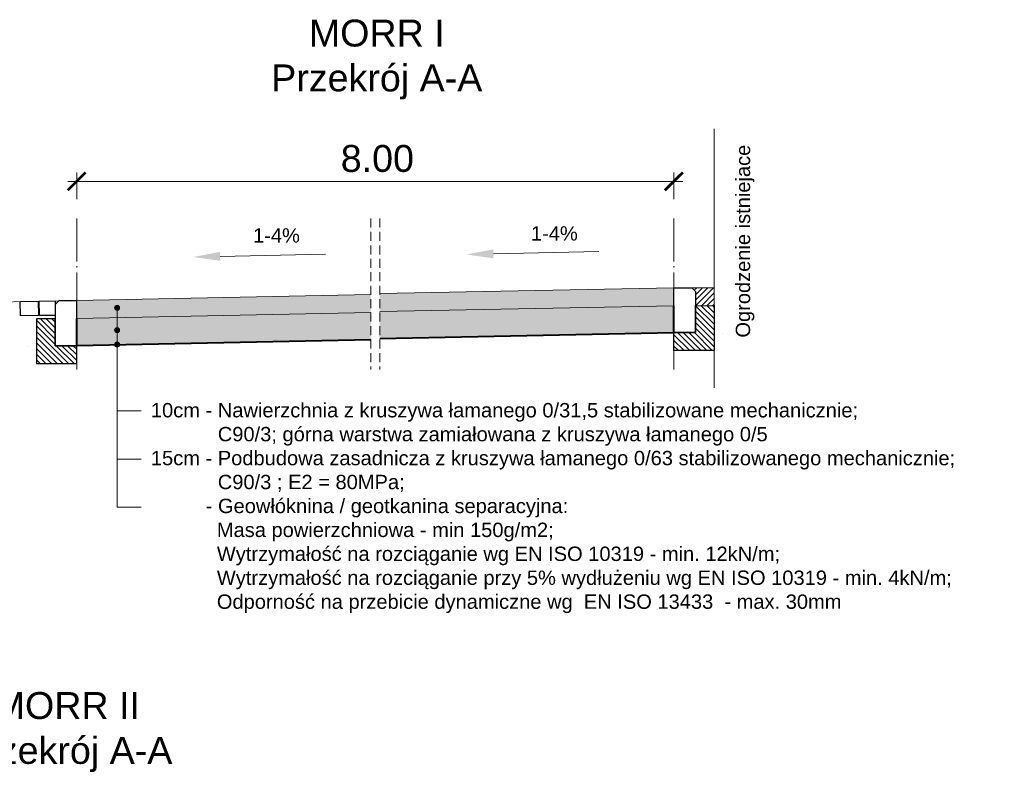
# Model space of a CAD drawing. Header units: millimetres. Extents: x -32728 to 13651, y -21222 to 1549.
# Tile 17 of 19: x 12318 to 12866, y 669 to 1089. Entities that reach past the tile are written whole.
import ezdxf

# ---------------------------------------------------------------- set-up
doc = ezdxf.new("R2010")
doc.units = ezdxf.units.MM
doc.linetypes.add('ACAD_ISO04W100', pattern=[30, 24, -3, 0, -3])
doc.linetypes.add('DASHED', pattern=[0.75, 0.5, -0.25])
for name, color, linetype, lineweight in [('7 przekroj kostka betonowa szara', 252, 'Continuous', 30), ('7 przekroj kraweznik opornik betonowy', 5, 'Continuous', 30), ('7 przekroj lawa betonowa', 250, 'Continuous', 30), ('7 przekroj niweleta', 250, 'Continuous', 9), ('7 przekroj osie', 22, 'ACAD_ISO04W100', 15), ('7 przekroj przerywana1', 250, 'DASHED', 9), ('7 przekroj wymiary', 250, 'Continuous', 9)]:
    doc.layers.add(name, color=color, linetype=linetype, lineweight=lineweight)
doc.styles.add('Arial10', font='arial.ttf', dxfattribs={"height": 10})
doc.styles.add('Arial15', font='arial.ttf', dxfattribs={"height": 15})
doc.styles.add('ARIAL2.5', font='arial.ttf', dxfattribs={"height": 2.5})
doc.dimstyles.new('normalne', dxfattribs={"dimtxt": 15, "dimasz": 10, "dimexe": 5, "dimexo": 0.0625, "dimgap": 5, "dimtad": 1, "dimlfac": 0.01, "dimzin": 0, "dimdsep": 46, "dimtxsty": 'Arial15', "dimblk": 'ARCHTICK', "dimcen": 15, "dimdle": 5, "dimadec": 0, "dimazin": 0, "dimtfac": 1, "dimtofl": 0, "dimtmove": 0, "dimatfit": 3, "dimfxl": 10, "dimfxlon": 1, "dimtolj": 1, "dimtzin": 0, "dimlwd": -1, "dimlwe": 0, "dimarcsym": 0})

# ---------------------------------------------------------------- blocks, each defined once
blk = doc.blocks.new('_ArchTick')
at = {"color": 0, "linetype": 'ByBlock', "const_width": 0.15}
blk.add_lwpolyline([(-0.5, -0.5), (0.5, 0.5)], dxfattribs=at)
blk = doc.blocks.new('*D257')
at = {"layer": '7 przekroj wymiary', "color": 0, "lineweight": 0}
for p, q in [((12349.64, 989.23), (12349.64, 1004.23)), ((12682.16, 989.23), (12682.16, 1004.23))]:
    blk.add_line(p, q, dxfattribs=at)
at = {"layer": '7 przekroj wymiary', "color": 0}
blk.add_line((12687.16, 999.23), (12344.64, 999.23), dxfattribs=at)
at = {"layer": 'Defpoints', "color": 0}
for p in [(12349.64, 999.23), (12349.64, 922.94), (12682.16, 897.65)]:
    blk.add_point(p, dxfattribs=at)
at = {"layer": '7 przekroj wymiary', "color": 0, "xscale": 10, "yscale": 10, "zscale": 10, "rotation": 180}
blk.add_blockref('_ArchTick', (12349.64, 999.23), dxfattribs=at)
at = {"layer": '7 przekroj wymiary', "color": 0, "xscale": 10, "yscale": 10, "zscale": 10}
blk.add_blockref('_ArchTick', (12682.16, 999.23), dxfattribs=at)
at = {"layer": '7 przekroj wymiary', "color": 0, "insert": (12517.05, 1011.89), "char_height": 15, "attachment_point": 5, "style": 'Arial15'}
blk.add_mtext('\\A1;8.00', dxfattribs=at)

msp = doc.modelspace()

# ---------------------------------------------------------------- hatches: boundary and pattern name
at = {"layer": '7 przekroj wymiary'}
h = msp.add_hatch(dxfattribs=at)
h.set_pattern_fill('GRAVEL', color=256, scale=0.2, style=0)
h.set_pattern_definition([(228.0127875, (-5476978.5841, -5764969.5241), (-40.640000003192, -45.719999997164), [0.68344288, -67.660967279]), (184.969741, (-5476979.0413, -5764970.0321), (60.959999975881, 5.080000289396), [1.17280944, -116.108097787]), (132.5104471, (-5476980.2097, -5764970.1337), (50.800000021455, -55.879999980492), [0.82696304, -81.8694455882]), (267.273689, (-5476982.1909, -5764971.4037), (5.0800000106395, 101.599999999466), [1.06800904, -105.7328748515]), (292.83365418, (-5476982.2417, -5764972.4705), (-25.400000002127, 60.959999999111), [1.0472674, -103.6796154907]), (357.273689, (-5476981.8353, -5764973.4357), (-101.599999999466, 5.0800000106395), [1.06800904, -105.7328748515]), (37.69424047, (-5476980.7685, -5764973.4865), (-66.0399999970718, -50.800000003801), [1.41238732, -139.8262306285]), (72.25532837, (-5476979.6509, -5764972.6229), (35.5600000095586, 111.7599999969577), [1.33343904, -132.0105132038]), (121.42956562, (-5476979.2445, -5764971.3529), (-40.640000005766, 66.039999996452), [1.071626, -106.0910913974]), (175.2363583, (-5476979.8033, -5764970.4385), (55.8799999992, -5.080000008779), [1.22342656, -59.9478739]), (222.3974378, (-5476981.0225, -5764970.3369), (-60.9599999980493, -55.880000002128), [1.58215584, -156.6335450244]), (138.81407483, (-5476977.1617, -5764971.4545), (-35.559999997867, 30.480000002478), [0.54000908, -53.4611316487]), (171.4692344, (-5476977.5681, -5764971.0989), (66.040000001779, -10.159999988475), [1.02736396, -101.709277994]), (225, (-5476978.584, -5764970.9465), (-7e-16, -5.08), [0.71841868, -6.465786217]), (203.19859051, (-5476978.9397, -5764970.3369), (25.40000000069, 10.15999999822), [0.38688264, -38.3012447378]), (291.80140949, (-5476979.2953, -5764970.4893), (-5.08000000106, 15.23999999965), [0.54713124, -26.80950598]), (30.96375653, (-5476979.0921, -5764970.9973), (15.24000000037, 10.15999999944), [0.88863932, -28.7325963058]), (161.56505118, (-5476978.3301, -5764970.5401), (10.16000000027, -5.07999999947), [0.64257428, -15.4217962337]), (16.389540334, (-5476982.2417, -5764970.4893), (50.8, 15.24), [0.900176, -89.117653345]), (70.34617594, (-5476981.3781, -5764970.2353), (-20.320000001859, -55.879999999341), [0.75519788, -74.7644313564]), (293.19859051, (-5476978.3301, -5764969.5241), (-10.159999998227, 25.40000000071), [0.7737602, -37.9143671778]), (343.61045967, (-5476978.0253, -5764970.2353), (-50.800000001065, 15.239999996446), [0.900176, -89.117653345]), (339.44395478, (-5476982.2417, -5764973.6389), (-25.4, 10.16), [0.8680704, -42.5354686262]), (294.7751406, (-5476981.4289, -5764973.9437), (-25.400000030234, 55.879999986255), [0.72734424, -72.0071867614]), (66.80140949, (-5476978.2793, -5764974.6041), (10.159999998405, 25.40000000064), [0.7737602, -37.9143671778]), (17.35402464, (-5476977.9745, -5764973.8929), (-66.039999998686, -20.320000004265), [0.85156548, -84.3047519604]), (69.44395478, (-5476980.7685, -5764974.6041), (-10.160000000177, -25.39999999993), [0.4340352, -42.9695038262]), (101.309932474, (-5476978.5841, -5764974.6041), (-5.08, 20.32), [0.2590292, -25.643989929]), (165.963756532, (-5476978.6349, -5764974.3501), (15.24, -5.08), [1.0472674, -19.898109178]), (186.00900596, (-5476979.6509, -5764974.0961), (50.799999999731, 5.080000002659), [0.970534, -96.0827297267]), (303.69006753, (-5476979.0921, -5764971.4545), (-5.0800000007, 10.15999999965), [0.73264776, -17.5835527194]), (353.15722659, (-5476978.6857, -5764972.0641), (86.3600000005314, -10.159999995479), [1.27911352, -126.63201813]), (60.9453959, (-5476977.4157, -5764972.2165), (-20.32000000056, -35.55999999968), [0.52301648, -51.7787846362]), (90, (-5476977.1617, -5764971.7593), (-5.08, 5.08), [0.3048, -4.7752]), (120.25643716, (-5476979.7525, -5764973.9437), (20.319999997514, -35.56000000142), [0.70573392, -69.8678815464]), (48.0127875, (-5476980.1081, -5764973.3341), (40.64000000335, 45.71999999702), [1.36688576, -66.977524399]), (0, (-5476979.1937, -5764972.318), (5.08, 5.08), [1.3208, -3.7592]), (325.3048465, (-5476977.8729, -5764972.3181), (50.800000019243, -35.559999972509), [0.80321912, -79.5186334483]), (254.0546041, (-5476977.2125, -5764972.7753), (-5.079999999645, -20.32000000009), [0.73965816, -36.2433000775]), (207.64597536, (-5476977.4157, -5764973.4865), (-96.5200000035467, -50.7999999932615), [1.2042902, -119.224928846]), (175.42607874, (-5476978.4825, -5764974.0453), (-66.0399999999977, 5.079999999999), [1.27405892, -126.1316929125])])
h.paths.add_polyline_path([(12682.159, 929.932), (12682.159, 939.932), (12518.4, 936.657), (12518.4, 926.657)])
h = msp.add_hatch(dxfattribs=at)
h.set_pattern_fill('ANSI31', color=256, scale=0.7, style=0)
h.set_pattern_definition([(-315, (27671.0827, 4132.7043), (1.57154482, -1.57154482), [])])
h.paths.add_polyline_path([(12692.159, 939.932), (12704.612, 939.932), (12704.612, 929.997), (12695.366, 929.94), (12694.159, 930.031), (12694.159, 937.932)])
h = msp.add_hatch(dxfattribs=at)
h.set_pattern_fill('GRAVEL', color=256, scale=0.2, style=0)
h.set_pattern_definition([(228.0127875, (-5477147.3426, -5764973.3261), (-40.640000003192, -45.719999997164), [0.68344288, -67.660967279]), (184.969741, (-5477147.79979, -5764973.8341), (60.959999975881, 5.080000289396), [1.17280944, -116.108097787]), (132.5104471, (-5477148.9682, -5764973.9357), (50.800000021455, -55.879999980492), [0.82696304, -81.8694455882]), (267.273689, (-5477150.9494, -5764975.2057), (5.0800000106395, 101.599999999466), [1.06800904, -105.7328748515]), (292.83365418, (-5477151.0002, -5764976.2725), (-25.400000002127, 60.959999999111), [1.0472674, -103.6796154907]), (357.273689, (-5477150.5938, -5764977.2377), (-101.599999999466, 5.0800000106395), [1.06800904, -105.7328748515]), (37.69424047, (-5477149.52699, -5764977.28849), (-66.0399999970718, -50.800000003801), [1.41238732, -139.8262306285]), (72.25532837, (-5477148.40939, -5764976.42489), (35.5600000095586, 111.7599999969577), [1.33343904, -132.0105132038]), (121.42956562, (-5477148.003, -5764975.1549), (-40.640000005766, 66.039999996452), [1.071626, -106.0910913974]), (175.2363583, (-5477148.5618, -5764974.2405), (55.8799999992, -5.080000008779), [1.22342656, -59.9478739]), (222.3974378, (-5477149.78099, -5764974.13889), (-60.9599999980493, -55.880000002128), [1.58215584, -156.6335450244]), (138.81407483, (-5477145.9202, -5764975.2565), (-35.559999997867, 30.480000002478), [0.54000908, -53.4611316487]), (171.4692344, (-5477146.3266, -5764974.9009), (66.040000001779, -10.159999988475), [1.02736396, -101.709277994]), (225, (-5477147.3426, -5764974.7485), (-7e-16, -5.08), [0.71841868, -6.465786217]), (203.19859051, (-5477147.6982, -5764974.1389), (25.40000000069, 10.15999999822), [0.38688264, -38.3012447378]), (291.80140949, (-5477148.0538, -5764974.2913), (-5.08000000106, 15.23999999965), [0.54713124, -26.80950598]), (30.96375653, (-5477147.8506, -5764974.7993), (15.24000000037, 10.15999999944), [0.88863932, -28.7325963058]), (161.56505118, (-5477147.0886, -5764974.3421), (10.16000000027, -5.07999999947), [0.64257428, -15.4217962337]), (16.389540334, (-5477151.0002, -5764974.2913), (50.8, 15.24), [0.900176, -89.117653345]), (70.34617594, (-5477150.1366, -5764974.0373), (-20.320000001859, -55.879999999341), [0.75519788, -74.7644313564]), (293.19859051, (-5477147.0886, -5764973.3261), (-10.159999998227, 25.40000000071), [0.7737602, -37.9143671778]), (343.61045967, (-5477146.7838, -5764974.0373), (-50.800000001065, 15.239999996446), [0.900176, -89.117653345]), (339.44395478, (-5477151.0002, -5764977.4409), (-25.4, 10.16), [0.8680704, -42.5354686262]), (294.7751406, (-5477150.1874, -5764977.7457), (-25.400000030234, 55.879999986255), [0.72734424, -72.0071867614]), (66.80140949, (-5477147.0378, -5764978.4061), (10.159999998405, 25.40000000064), [0.7737602, -37.9143671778]), (17.35402464, (-5477146.733, -5764977.6949), (-66.039999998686, -20.320000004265), [0.85156548, -84.3047519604]), (69.44395478, (-5477149.527, -5764978.4061), (-10.160000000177, -25.39999999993), [0.4340352, -42.9695038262]), (101.309932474, (-5477147.3426, -5764978.4061), (-5.08, 20.32), [0.2590292, -25.643989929]), (165.963756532, (-5477147.3934, -5764978.1521), (15.24, -5.08), [1.0472674, -19.898109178]), (186.00900596, (-5477148.4094, -5764977.8981), (50.799999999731, 5.080000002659), [0.970534, -96.0827297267]), (303.69006753, (-5477147.8506, -5764975.2565), (-5.0800000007, 10.15999999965), [0.73264776, -17.5835527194]), (353.15722659, (-5477147.44419, -5764975.8661), (86.3600000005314, -10.159999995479), [1.27911352, -126.63201813]), (60.9453959, (-5477146.1742, -5764976.0185), (-20.32000000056, -35.55999999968), [0.52301648, -51.7787846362]), (90, (-5477145.92, -5764975.5613), (-5.08, 5.08), [0.3048, -4.7752]), (120.25643716, (-5477148.511, -5764977.7457), (20.319999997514, -35.56000000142), [0.70573392, -69.8678815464]), (48.0127875, (-5477148.8666, -5764977.1361), (40.64000000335, 45.71999999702), [1.36688576, -66.977524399]), (0, (-5477147.952, -5764976.12), (5.08, 5.08), [1.3208, -3.7592]), (325.3048465, (-5477146.6314, -5764976.1201), (50.800000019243, -35.559999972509), [0.80321912, -79.5186334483]), (254.0546041, (-5477145.971, -5764976.5773), (-5.079999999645, -20.32000000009), [0.73965816, -36.2433000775]), (207.64597536, (-5477146.17419, -5764977.2885), (-96.5200000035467, -50.7999999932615), [1.2042902, -119.224928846]), (175.42607874, (-5477147.24099, -5764977.8473), (-66.0399999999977, 5.079999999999), [1.27405892, -126.1316929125])])
h.paths.add_polyline_path([(12513.4, 926.13), (12513.4, 936.13), (12349.642, 932.855), (12349.642, 922.855)])
for points in [[(12373.511, 928.775, 1), (12370.711, 928.775, 1)], [(12373.511, 928.775, 1), (12370.711, 928.775, 1)], [(12373.511, 916.293, 1), (12370.711, 916.293, 1)], [(12373.511, 916.293, 1), (12370.711, 916.293, 1)], [(12373.511, 908.278, 1), (12370.711, 908.278, 1)], [(12373.511, 908.278, 1), (12370.711, 908.278, 1)]]:
    msp.add_hatch(color=256, dxfattribs=at).paths.add_polyline_path(points)
h = msp.add_hatch(dxfattribs=at)
h.set_pattern_fill('GRAVEL', color=256, scale=0.4, style=0)
h.set_pattern_definition([(228.0127875, (-5476974.9265, -5764964.4441), (-81.28000000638, -91.43999999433), [1.36688576, -135.321934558]), (184.969741, (-5476975.8409, -5764965.4601), (121.919999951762, 10.160000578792), [2.34561888, -232.216195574]), (132.5104471, (-5476978.1777, -5764965.6633), (101.60000004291, -111.759999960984), [1.65392608, -163.738891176]), (267.273689, (-5476982.1401, -5764968.2033), (10.16000002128, 203.199999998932), [2.13601808, -211.465749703]), (292.83365418, (-5476982.2417, -5764970.3369), (-50.800000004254, 121.919999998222), [2.0945348, -207.359230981]), (357.273689, (-5476981.4289, -5764972.2673), (-203.199999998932, 10.16000002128), [2.13601808, -211.465749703]), (37.69424047, (-5476979.2953, -5764972.3689), (-132.079999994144, -101.600000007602), [2.82477464, -279.652461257]), (72.25532837, (-5476977.0601, -5764970.6417), (71.120000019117, 223.519999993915), [2.66687808, -264.021026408]), (121.42956562, (-5476976.2473, -5764968.1017), (-81.280000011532, 132.079999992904), [2.143252, -212.182182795]), (175.2363583, (-5476977.3649, -5764966.2729), (111.7599999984, -10.16000001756), [2.44685312, -119.8957478]), (222.3974378, (-5476979.8033, -5764966.0697), (-121.919999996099, -111.760000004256), [3.16431168, -313.267090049]), (138.81407483, (-5476972.0817, -5764968.3049), (-71.11999999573, 60.96000000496), [1.08001816, -106.922263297]), (171.4692344, (-5476972.8945, -5764967.5937), (132.08000000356, -20.31999997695), [2.05472792, -203.418555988]), (225, (-5476974.9265, -5764967.289), (-1e-15, -10.16), [1.43683736, -12.931572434]), (203.19859051, (-5476975.6377, -5764966.0697), (50.80000000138, 20.31999999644), [0.77376528, -76.602489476]), (291.80140949, (-5476976.349, -5764966.3745), (-10.16000000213, 30.4799999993), [1.09426248, -53.61901196]), (30.96375653, (-5476975.9425, -5764967.3905), (30.48000000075, 20.3199999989), [1.77727864, -57.465192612]), (161.56505118, (-5476974.4185, -5764966.476), (20.3200000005, -10.1599999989), [1.28514856, -30.843592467]), (16.389540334, (-5476982.2417, -5764966.3745), (101.6, 30.48), [1.800352, -178.23530669]), (70.34617594, (-5476980.5145, -5764965.8665), (-40.64000000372, -111.75999999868), [1.51039576, -149.528862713]), (293.19859051, (-5476974.4185, -5764964.4441), (-20.31999999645, 50.80000000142), [1.5475204, -75.828734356]), (343.61045967, (-5476973.8089, -5764965.8665), (-101.60000000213, 30.47999999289), [1.800352, -178.23530669]), (339.44395478, (-5476982.2417, -5764972.6737), (-50.8, 20.32), [1.7361408, -85.070937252]), (294.7751406, (-5476980.6161, -5764973.2833), (-50.80000006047, 111.75999997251), [1.45468848, -144.014373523]), (66.80140949, (-5476974.3169, -5764974.6041), (20.3199999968, 50.80000000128), [1.5475204, -75.828734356]), (17.35402464, (-5476973.7073, -5764973.1817), (-132.07999999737, -40.64000000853), [1.70313096, -168.609503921]), (69.44395478, (-5476979.2953, -5764974.6041), (-20.32000000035, -50.79999999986), [0.8680704, -85.939007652]), (101.309932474, (-5476974.9265, -5764974.6041), (-10.16, 40.64), [0.5180584, -51.287979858]), (165.963756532, (-5476975.028, -5764974.096), (30.48, -10.16), [2.0945348, -39.796218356]), (186.00900596, (-5476977.0601, -5764973.5881), (101.59999999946, 10.160000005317), [1.941068, -192.165459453]), (303.69006753, (-5476975.9425, -5764968.305), (-10.1600000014, 20.3199999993), [1.46529552, -35.167105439]), (353.15722659, (-5476975.1297, -5764969.5241), (172.720000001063, -20.319999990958), [2.55822704, -253.26403626]), (60.9453959, (-5476972.5897, -5764969.8289), (-40.64000000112, -71.11999999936), [1.04603296, -103.557569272]), (90, (-5476972.082, -5764968.915), (-10.16, 10.16), [0.6096, -9.5504]), (120.25643716, (-5476977.2633, -5764973.2833), (40.63999999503, -71.12000000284), [1.41146784, -139.735763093]), (48.0127875, (-5476977.9745, -5764972.0641), (81.2800000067, 91.43999999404), [2.73377152, -133.955048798]), (0, (-5476976.146, -5764970.032), (10.16, 10.16), [2.6416, -7.5184]), (325.3048465, (-5476973.5041, -5764970.0321), (101.600000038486, -71.11999994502), [1.60643824, -159.037266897]), (254.0546041, (-5476972.1833, -5764970.9465), (-10.1599999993, -40.64000000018), [1.47931632, -72.486600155]), (207.64597536, (-5476972.5897, -5764972.3689), (-193.040000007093, -101.599999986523), [2.4085804, -238.449857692]), (175.42607874, (-5476974.7233, -5764973.4865), (-132.079999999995, 10.159999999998), [2.54811784, -252.263385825])])
h.paths.add_polyline_path([(12682.159, 914.932), (12682.159, 929.932), (12518.4, 926.657), (12518.4, 926.457), (12518.4, 923.957), (12518.4, 911.457)])
h = msp.add_hatch(dxfattribs=at)
h.set_pattern_fill('ANSI31', color=256, scale=0.7, style=0)
h.set_pattern_definition([(135, (14978.924, 3202.7648), (1.5715448, 1.5715448), [])])
h.paths.add_polyline_path([(12682.159, 914.932), (12694.159, 914.932), (12694.159, 929.932), (12704.612, 929.997), (12704.612, 904.932), (12697.159, 904.932), (12682.159, 904.932)])
h = msp.add_hatch(dxfattribs=at)
h.set_pattern_fill('ANSI31', color=256, scale=0.7, angle=180, style=0)
h.set_pattern_definition([(135, (14538.725, 3195.4876), (1.5715448, 1.5715448), [])])
h.paths.add_polyline_path([(12349.642, 907.655), (12337.642, 907.655), (12337.642, 922.655), (12327.188, 922.719), (12327.188, 897.655), (12334.642, 897.655), (12349.642, 897.655)])
h = msp.add_hatch(dxfattribs=at)
h.set_pattern_fill('GRAVEL', color=256, scale=0.4, style=0)
h.set_pattern_definition([(228.0127875, (-5477143.685, -5764968.2461), (-81.28000000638, -91.43999999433), [1.36688576, -135.321934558]), (184.969741, (-5477144.5994, -5764969.2621), (121.919999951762, 10.160000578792), [2.34561888, -232.216195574]), (132.5104471, (-5477146.9362, -5764969.4653), (101.60000004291, -111.759999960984), [1.65392608, -163.738891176]), (267.273689, (-5477150.8986, -5764972.0053), (10.16000002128, 203.199999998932), [2.13601808, -211.465749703]), (292.83365418, (-5477151.0002, -5764974.1389), (-50.800000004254, 121.919999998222), [2.0945348, -207.359230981]), (357.273689, (-5477150.1874, -5764976.0693), (-203.199999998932, 10.16000002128), [2.13601808, -211.465749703]), (37.69424047, (-5477148.0538, -5764976.1709), (-132.079999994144, -101.600000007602), [2.82477464, -279.652461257]), (72.25532837, (-5477145.8186, -5764974.4437), (71.120000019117, 223.519999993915), [2.66687808, -264.021026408]), (121.42956562, (-5477145.0058, -5764971.9037), (-81.280000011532, 132.079999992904), [2.143252, -212.182182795]), (175.2363583, (-5477146.1234, -5764970.0749), (111.7599999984, -10.16000001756), [2.44685312, -119.8957478]), (222.3974378, (-5477148.5618, -5764969.8717), (-121.919999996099, -111.760000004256), [3.16431168, -313.267090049]), (138.81407483, (-5477140.8402, -5764972.1069), (-71.11999999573, 60.96000000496), [1.08001816, -106.922263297]), (171.4692344, (-5477141.653, -5764971.3957), (132.08000000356, -20.31999997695), [2.05472792, -203.418555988]), (225, (-5477143.685, -5764971.091), (-1e-15, -10.16), [1.43683736, -12.931572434]), (203.19859051, (-5477144.3962, -5764969.8717), (50.80000000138, 20.31999999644), [0.77376528, -76.602489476]), (291.80140949, (-5477145.1074, -5764970.1765), (-10.16000000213, 30.4799999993), [1.09426248, -53.61901196]), (30.96375653, (-5477144.701, -5764971.1925), (30.48000000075, 20.3199999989), [1.77727864, -57.465192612]), (161.56505118, (-5477143.177, -5764970.278), (20.3200000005, -10.1599999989), [1.28514856, -30.843592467]), (16.389540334, (-5477151.0002, -5764970.1765), (101.6, 30.48), [1.800352, -178.23530669]), (70.34617594, (-5477149.273, -5764969.6685), (-40.64000000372, -111.75999999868), [1.51039576, -149.528862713]), (293.19859051, (-5477143.177, -5764968.2461), (-20.31999999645, 50.80000000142), [1.5475204, -75.828734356]), (343.61045967, (-5477142.5674, -5764969.6685), (-101.60000000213, 30.47999999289), [1.800352, -178.23530669]), (339.44395478, (-5477151.0002, -5764976.4757), (-50.8, 20.32), [1.7361408, -85.070937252]), (294.7751406, (-5477149.3746, -5764977.0853), (-50.80000006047, 111.75999997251), [1.45468848, -144.014373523]), (66.80140949, (-5477143.0754, -5764978.4061), (20.3199999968, 50.80000000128), [1.5475204, -75.828734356]), (17.35402464, (-5477142.4658, -5764976.9837), (-132.07999999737, -40.64000000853), [1.70313096, -168.609503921]), (69.44395478, (-5477148.0538, -5764978.4061), (-20.32000000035, -50.79999999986), [0.8680704, -85.939007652]), (101.309932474, (-5477143.685, -5764978.406), (-10.16, 40.64), [0.5180584, -51.287979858]), (165.963756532, (-5477143.7866, -5764977.898), (30.48, -10.16), [2.0945348, -39.796218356]), (186.00900596, (-5477145.8186, -5764977.3901), (101.59999999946, 10.160000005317), [1.941068, -192.165459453]), (303.69006753, (-5477144.701, -5764972.107), (-10.1600000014, 20.3199999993), [1.46529552, -35.167105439]), (353.15722659, (-5477143.8882, -5764973.3261), (172.720000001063, -20.319999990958), [2.55822704, -253.26403626]), (60.9453959, (-5477141.3482, -5764973.6309), (-40.64000000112, -71.11999999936), [1.04603296, -103.557569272]), (90, (-5477140.84, -5764972.716), (-10.16, 10.16), [0.6096, -9.5504]), (120.25643716, (-5477146.0218, -5764977.0853), (40.63999999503, -71.12000000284), [1.41146784, -139.735763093]), (48.0127875, (-5477146.733, -5764975.8661), (81.2800000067, 91.43999999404), [2.73377152, -133.955048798]), (0, (-5477144.904, -5764973.834), (10.16, 10.16), [2.6416, -7.5184]), (325.3048465, (-5477142.2626, -5764973.8341), (101.600000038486, -71.11999994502), [1.60643824, -159.037266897]), (254.0546041, (-5477140.9418, -5764974.7485), (-10.1599999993, -40.64000000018), [1.47931632, -72.486600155]), (207.64597536, (-5477141.3482, -5764976.1709), (-193.040000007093, -101.599999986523), [2.4085804, -238.449857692]), (175.42607874, (-5477143.4818, -5764977.2885), (-132.079999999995, 10.159999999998), [2.54811784, -252.263385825])])
h.paths.add_polyline_path([(12513.4, 911.13), (12513.4, 926.13), (12349.642, 922.855), (12349.642, 922.655), (12349.642, 920.155), (12349.642, 907.655)])

# ---------------------------------------------------------------- linework, layer by layer
at = {"layer": '7 przekroj kostka betonowa szara', "color": 253}
for points in [[(12318.143, 932.21), (12328.141, 932.41), (12328.301, 924.411), (12318.303, 924.212)], [(12328.801, 932.453), (12337.613, 932.626), (12337.613, 924.454), (12328.961, 924.454)]]:
    msp.add_lwpolyline(points, close=True, dxfattribs=at)
at = {"layer": '7 przekroj kraweznik opornik betonowy'}
for points in [[(12694.159, 914.932), (12682.159, 914.932), (12682.159, 939.932), (12692.159, 939.932), (12692.159, 939.932), (12694.159, 937.932), (12694.159, 914.932)], [(12337.642, 907.655), (12349.642, 907.655), (12349.642, 932.655), (12339.642, 932.655), (12339.642, 932.655), (12337.642, 930.655), (12337.642, 907.655)]]:
    msp.add_lwpolyline(points, dxfattribs=at)
at = {"layer": '7 przekroj lawa betonowa'}
for points in [[(12697.159, 904.932), (12682.159, 904.932), (12682.159, 914.932), (12694.159, 914.932), (12694.159, 929.932), (12704.612, 929.997), (12704.612, 929.997), (12704.612, 904.932)], [(12334.642, 897.655), (12349.642, 897.655), (12349.642, 907.655), (12337.642, 907.655), (12337.642, 922.655), (12327.188, 922.719), (12327.188, 922.719), (12327.188, 897.655)]]:
    msp.add_lwpolyline(points, close=True, dxfattribs=at)
at = {"layer": '7 przekroj niweleta'}
for p, q in [((12704.612, 1028.542), (12704.612, 884.213)), ((12518.4, 936.657), (12682.159, 939.932)), ((12689.857, 939.932), (12704.612, 939.932)), ((12349.642, 932.855), (12513.4, 936.13)), ((12518.4, 926.657), (12682.159, 929.932)), ((12693.759, 930.061), (12695.465, 929.932)), ((12338.041, 922.784), (12336.336, 922.655)), ((12349.642, 922.855), (12513.4, 926.13)), ((12709.159, 914.472), (12709.2, 914.473)), ((12322.642, 907.195), (12322.6, 907.196))]:
    msp.add_line(p, q, dxfattribs=at)
at = {"layer": '7 przekroj niweleta', "color": 253}
msp.add_line((12339.642, 932.655), (12147.615, 928.298), dxfattribs=at)
at = {"layer": '7 przekroj niweleta', "linetype": 'ByBlock'}
for p, q in [((12704.612, 929.997), (12694.159, 929.932)), ((12327.188, 922.719), (12337.642, 922.655))]:
    msp.add_line(p, q, dxfattribs=at)
at = {"layer": '7 przekroj niweleta', "lineweight": 40}
for p, q in [((12349.642, 907.855), (12513.4, 911.13)), ((12518.4, 911.657), (12682.159, 914.932))]:
    msp.add_line(p, q, dxfattribs=at)
at = {"layer": '7 przekroj niweleta', "lineweight": 40, "flags": 128}
for points in [[(12682.159, 915.332), (12682.159, 929.932)], [(12349.642, 907.655), (12349.642, 922.855)]]:
    msp.add_lwpolyline(points, dxfattribs=at)
at = {"layer": '7 przekroj osie'}
for p, q in [((12349.642, 978.566), (12349.642, 894.348)), ((12682.159, 978.566), (12682.159, 894.348))]:
    msp.add_line(p, q, dxfattribs=at)
at = {"layer": '7 przekroj przerywana1', "ltscale": 10}
for p, q in [((12513.4, 978.566), (12513.4, 894.348)), ((12518.4, 978.566), (12518.4, 894.348))]:
    msp.add_line(p, q, dxfattribs=at)
at = {"layer": '7 przekroj wymiary'}
for p, q in [((12372.111, 928.583), (12372.111, 817.623)), ((12694.159, 914.932), (12694.159, 929.932)), ((12337.642, 907.655), (12337.642, 922.655)), ((12337.642, 907.655), (12337.642, 922.655)), ((12337.642, 907.655), (12337.642, 922.655)), ((12372.111, 871.276), (12385.61, 871.276)), ((12372.111, 844.449), (12385.61, 844.449)), ((12372.111, 844.449), (12385.61, 844.449)), ((12372.111, 817.623), (12385.61, 817.623)), ((12372.111, 817.623), (12385.61, 817.623))]:
    msp.add_line(p, q, dxfattribs=at)
for points in [[(12581.645, 958.83), (12640.316, 960.133)], [(12429.482, 957.42), (12488.153, 958.723)]]:
    msp.add_lwpolyline(points, dxfattribs=at)
for centre in [(12372.111, 928.775), (12372.111, 928.775), (12372.111, 916.293), (12372.111, 916.293), (12372.111, 908.278), (12372.111, 908.278)]:
    msp.add_circle(centre, 1.4, dxfattribs=at)
for points in [[(12429.426, 959.92), (12414.486, 957.087), (12429.537, 954.921)], [(12581.589, 961.33), (12566.648, 958.497), (12581.7, 956.331)]]:
    msp.add_solid(points, dxfattribs=at)

# ---------------------------------------------------------------- texts
at = {"layer": '7 przekroj wymiary', "style": 'ARIAL2.5'}
msp.add_text('1-4%%%', height=8, dxfattribs=at).set_placement((12447.826, 965.119))
msp.add_text('1-4%%%', height=8, rotation=360, dxfattribs=at).set_placement((12602.571, 966.242))
at = {"layer": '7 przekroj wymiary'}
for s, insert, char_height, width, attachment_point, style in [('MORR I \\PPrzekrój A-A', (12516.721, 1067.109), 15, 141.2912, 5, 'ARIAL2.5'), ('\\pxsm1,ql;\\A1;  \\P     10cm - Nawierzchnia z kruszywa łamanego 0/31,5 stabilizowane mechanicznie; \\P                 C90/3; \\fArial|b0|i0|c0|p34;górna warstwa \\fArial|b0|i0|c0|p34;zamiałowana \\fArial|b0|i0|c0|p34;z kruszywa łamanego 0/5\\P     15cm - Podbudowa zasadnicza z kruszywa łamanego 0/63 stabilizowanego mechanicznie; \\P                 C90/3 ; E2 = 80MPa;\\P\\pi-5.125,l7,q*,t2.953125;          - Geowłóknina / geotkanina separacyjna: \\P            Masa powierzchniowa - min 150g/m2; \\P            Wytrzymałość na rozciąganie wg EN ISO 10319 - min. 12kN/m; \\P            Wytrzymałość na rozciąganie przy 5% wydłużeniu wg EN ISO 10319 - min. 4kN/m; \\P            Odporność na przebicie dynamiczne wg  EN ISO 13433  - max. 30mm\\P\\pi0,l0,ql,tz;\\P\\pi-5.625,l7.5,q*,t2.953125;\\P\\pi0,l0;\\P\\P\\C0; ', (12375.422, 889.06), 8, 758.16036, 1, 'Arial10'), ('MORR II \\PPrzekrój A-A', (12344.118, 692.389), 15, 141.2912, 5, 'ARIAL2.5')]:
    msp.add_mtext(s, dxfattribs=dict(at, insert=insert, char_height=char_height, width=width, attachment_point=attachment_point, style=style))
at = {"layer": '7 przekroj wymiary', "insert": (12716.614, 912.168), "char_height": 8, "width": 758.16036, "attachment_point": 1, "rotation": 90, "style": 'Arial10'}
msp.add_mtext('\\A1;Ogrodzenie istniejace\\P\\P\\pxsm1;\\H0.999971x;^I  \\P\\P\\P\\C0; ', dxfattribs=at)

# ---------------------------------------------------------------- dimensions: what is measured, and where the dimension line sits
at = {"layer": '7 przekroj wymiary'}
dim = msp.add_linear_dim(base=(12349.642, 999.231), p1=(12682.159, 897.655), p2=(12349.642, 922.941), angle=180, text='8.00', dimstyle='normalne', override={"dimtxt": 10, "dimtxsty": 'Arial15'}, dxfattribs=at)
dim.commit()
dim.dimension.update_dxf_attribs({"geometry": '*D257', "text_midpoint": (12517.051, 999.231), "dimtype": 160})

doc.saveas('drawing.dxf')
